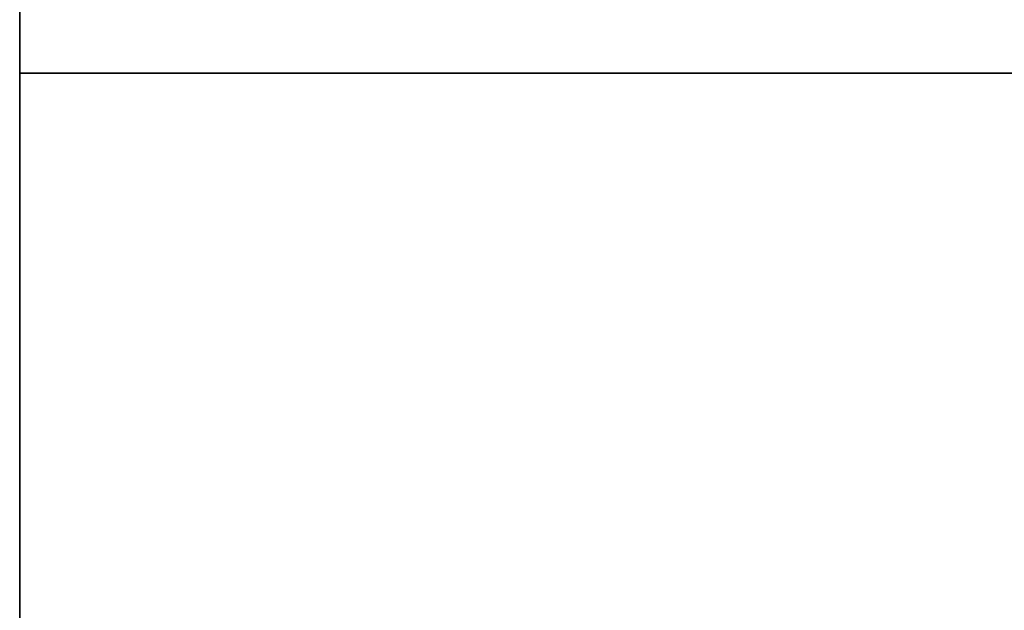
# Model space of a CAD drawing. Header units: millimetres. Extents: x -4098 to 12401, y -1536 to 11809.
# Tile 42 of 215: x 0 to 0.0396, y -0.0216 to 0.0021. Entities that reach past the tile are written whole.
import ezdxf

# ---------------------------------------------------------------- set-up
doc = ezdxf.new("R2010")
doc.units = ezdxf.units.MM
for name, color, linetype, lineweight in [('Detail Dimensions', 4, 'Continuous', 35), ('Detail Dimensions @ 0.01', 4, 'Continuous', 35), ('Detail Dimensions @ 0.1', 4, 'Continuous', 35), ('Detail Dimensions @ 0.25', 4, 'Continuous', 35), ('Detail Dimensions @ 0.5', 4, 'Continuous', 35), ('Detail Dimensions @ 1 (1)', 4, 'Continuous', 35), ('Detail Dimensions @ 1 (2)', 4, 'Continuous', 35), ('Detail Dimensions @ 10', 4, 'Continuous', 35), ('Detail Dimensions @ 100', 4, 'Continuous', 35), ('Detail Dimensions @ 12', 4, 'Continuous', 35), ('Detail Dimensions @ 128', 4, 'Continuous', 35), ('Detail Dimensions @ 1536', 4, 'Continuous', 35), ('Detail Dimensions @ 16 (1)', 4, 'Continuous', 35), ('Detail Dimensions @ 16 (2)', 4, 'Continuous', 35), ('Detail Dimensions @ 192', 4, 'Continuous', 35), ('Detail Dimensions @ 2 (1)', 4, 'Continuous', 35), ('Detail Dimensions @ 20', 4, 'Continuous', 35), ('Detail Dimensions @ 24', 4, 'Continuous', 35), ('Detail Dimensions @ 30', 4, 'Continuous', 35), ('Detail Dimensions @ 32', 4, 'Continuous', 35), ('Detail Dimensions @ 384', 4, 'Continuous', 35), ('Detail Dimensions @ 4 (1)', 4, 'Continuous', 35), ('Detail Dimensions @ 4 (2)', 4, 'Continuous', 35), ('Detail Dimensions @ 40', 4, 'Continuous', 35), ('Detail Dimensions @ 48', 4, 'Continuous', 35), ('Detail Dimensions @ 5', 4, 'Continuous', 35), ('Detail Dimensions @ 50', 4, 'Continuous', 35), ('Detail Dimensions @ 64', 4, 'Continuous', 35), ('Detail Dimensions @ 768', 4, 'Continuous', 35), ('Detail Dimensions @ 8 (1)', 4, 'Continuous', 35), ('Detail Dimensions @ 8 (2)', 4, 'Continuous', 35), ('Detail Dimensions @ 96', 4, 'Continuous', 35), ('Top Unit - Top', 4, 'Continuous', 35)]:
    doc.layers.add(name, color=color, linetype=linetype, lineweight=lineweight)
doc.styles.add('Arial-2.000', font='txt', dxfattribs={"height": 2})
doc.dimstyles.new('Dim-Style 1', dxfattribs={"dimtxt": 0.18, "dimasz": 1, "dimexe": 0.5, "dimexo": 0, "dimgap": 1, "dimtad": 1, "dimdec": 0, "dimzin": 0, "dimdsep": 46, "dimtxsty": 'Arial-2.000', "dimblk": 'OBLIQUE', "dimcen": 0.09, "dimclrd": 4, "dimclre": 4, "dimclrt": 4, "dimadec": 0, "dimazin": 0, "dimtfac": 1, "dimtdec": 4, "dimtmove": 0, "dimatfit": 1, "dimfxl": 1, "dimfxlon": 1, "dimtolj": 1, "dimtzin": 0, "dimlwd": 35, "dimlwe": 35, "dimarcsym": 0})

# ---------------------------------------------------------------- blocks, each defined once
blk = doc.blocks.new('_Oblique')
at = {"color": 0, "linetype": 'ByBlock', "lineweight": -2}
blk.add_line((-0.5, -0.5), (0.5, 0.5), dxfattribs=at)
blk = doc.blocks.new('*D2')
at = {"layer": 'Defpoints', "color": 0}
for p in [(0, 0), (920, 0), (920, -99.391911)]:
    blk.add_point(p, dxfattribs=at)
at = {"layer": 'Detail Dimensions', "color": 4, "linetype": 'Continuous', "lineweight": 35}
for p, q in [((0, -98.391911), (0, -99.891911)), ((920, -98.391911), (920, -99.891911)), ((0, -99.391911), (920, -99.391911))]:
    blk.add_line(p, q, dxfattribs=at)
at = {"layer": 'Detail Dimensions', "color": 4, "lineweight": 35, "rotation": 180}
blk.add_blockref('_Oblique', (0, -99.391911), dxfattribs=at)
at = {"layer": 'Detail Dimensions', "color": 4, "lineweight": 35}
blk.add_blockref('_Oblique', (920, -99.391911), dxfattribs=at)
at = {"layer": 'Detail Dimensions', "color": 4, "insert": (460, -97.370911), "char_height": 2, "attachment_point": 5, "style": 'Arial-2.000'}
blk.add_mtext('\\A1;920', dxfattribs=at)
blk = doc.blocks.new('*D3')
at = {"layer": 'Defpoints', "color": 0}
for p in [(0, 0), (920, 0), (920, -99.391911)]:
    blk.add_point(p, dxfattribs=at)
at = {"layer": 'Detail Dimensions', "color": 4, "linetype": 'Continuous', "lineweight": 35}
for p, q in [((0, -87.391911), (0, -105.391911)), ((920, -87.391911), (920, -105.391911)), ((0, -99.391911), (920, -99.391911))]:
    blk.add_line(p, q, dxfattribs=at)
at = {"layer": 'Detail Dimensions', "color": 4, "lineweight": 35, "xscale": 12, "yscale": 12, "zscale": 12, "rotation": 180}
blk.add_blockref('_Oblique', (0, -99.391911), dxfattribs=at)
at = {"layer": 'Detail Dimensions', "color": 4, "lineweight": 35, "xscale": 12, "yscale": 12, "zscale": 12}
blk.add_blockref('_Oblique', (920, -99.391911), dxfattribs=at)
at = {"layer": 'Detail Dimensions', "color": 4, "insert": (460, -75.139911), "char_height": 24, "attachment_point": 5, "style": 'Arial-2.000'}
blk.add_mtext('\\A1;920', dxfattribs=at)
blk = doc.blocks.new('*D4')
at = {"layer": 'Defpoints', "color": 0}
for p in [(0, 0), (920, 0), (920, -99.391911)]:
    blk.add_point(p, dxfattribs=at)
at = {"layer": 'Detail Dimensions', "color": 4, "linetype": 'Continuous', "lineweight": 35}
for p, q in [((0, -98.391911), (0, -99.891911)), ((920, -98.391911), (920, -99.891911)), ((0, -99.391911), (920, -99.391911))]:
    blk.add_line(p, q, dxfattribs=at)
at = {"layer": 'Detail Dimensions', "color": 4, "lineweight": 35, "rotation": 180}
blk.add_blockref('_Oblique', (0, -99.391911), dxfattribs=at)
at = {"layer": 'Detail Dimensions', "color": 4, "lineweight": 35}
blk.add_blockref('_Oblique', (920, -99.391911), dxfattribs=at)
at = {"layer": 'Detail Dimensions', "color": 4, "insert": (460, -97.370911), "char_height": 2, "attachment_point": 5, "style": 'Arial-2.000'}
blk.add_mtext('\\A1;920', dxfattribs=at)
blk = doc.blocks.new('*D5')
at = {"layer": 'Defpoints', "color": 0}
for p in [(0, 0), (920, 0), (920, -99.391911)]:
    blk.add_point(p, dxfattribs=at)
at = {"layer": 'Detail Dimensions', "color": 4, "linetype": 'Continuous', "lineweight": 35}
for p, q in [((0, -91.391911), (0, -103.391911)), ((920, -91.391911), (920, -103.391911)), ((0, -99.391911), (920, -99.391911))]:
    blk.add_line(p, q, dxfattribs=at)
at = {"layer": 'Detail Dimensions', "color": 4, "lineweight": 35, "xscale": 8, "yscale": 8, "zscale": 8, "rotation": 180}
blk.add_blockref('_Oblique', (0, -99.391911), dxfattribs=at)
at = {"layer": 'Detail Dimensions', "color": 4, "lineweight": 35, "xscale": 8, "yscale": 8, "zscale": 8}
blk.add_blockref('_Oblique', (920, -99.391911), dxfattribs=at)
at = {"layer": 'Detail Dimensions', "color": 4, "insert": (460, -83.223911), "char_height": 16, "attachment_point": 5, "style": 'Arial-2.000'}
blk.add_mtext('\\A1;920', dxfattribs=at)
blk = doc.blocks.new('*D6')
at = {"layer": 'Defpoints', "color": 0}
for p in [(0, 0), (920, 0), (920, -99.391911)]:
    blk.add_point(p, dxfattribs=at)
at = {"layer": 'Detail Dimensions', "color": 4, "linetype": 'Continuous', "lineweight": 35}
for p, q in [((0, 0), (0, -867.391911)), ((920, 0), (920, -867.391911)), ((0, -99.391911), (-1536, -99.391911)), ((0, -99.391911), (920, -99.391911)), ((920, -99.391911), (12295.616, -99.391911))]:
    blk.add_line(p, q, dxfattribs=at)
at = {"layer": 'Detail Dimensions', "color": 4, "lineweight": 35, "xscale": 1536, "yscale": 1536, "zscale": 1536}
blk.add_blockref('_Oblique', (0, -99.391911), dxfattribs=at)
at = {"layer": 'Detail Dimensions', "color": 4, "lineweight": 35, "xscale": 1536, "yscale": 1536, "zscale": 1536, "rotation": 180}
blk.add_blockref('_Oblique', (920, -99.391911), dxfattribs=at)
at = {"layer": 'Detail Dimensions', "color": 4, "insert": (8911.808, 3004.864089), "char_height": 3072, "attachment_point": 5, "style": 'Arial-2.000'}
blk.add_mtext('\\A1;920', dxfattribs=at)
blk = doc.blocks.new('*D7')
at = {"layer": 'Defpoints', "color": 0}
for p in [(0, 0), (920, 0), (920, -99.391911)]:
    blk.add_point(p, dxfattribs=at)
at = {"layer": 'Detail Dimensions', "color": 4, "linetype": 'Continuous', "lineweight": 35}
for p, q in [((0, 0), (0, -195.391911)), ((920, 0), (920, -195.391911)), ((0, -99.391911), (-192, -99.391911)), ((0, -99.391911), (920, -99.391911)), ((920, -99.391911), (2341.952, -99.391911))]:
    blk.add_line(p, q, dxfattribs=at)
at = {"layer": 'Detail Dimensions', "color": 4, "lineweight": 35, "xscale": 192, "yscale": 192, "zscale": 192}
blk.add_blockref('_Oblique', (0, -99.391911), dxfattribs=at)
at = {"layer": 'Detail Dimensions', "color": 4, "lineweight": 35, "xscale": 192, "yscale": 192, "zscale": 192, "rotation": 180}
blk.add_blockref('_Oblique', (920, -99.391911), dxfattribs=at)
at = {"layer": 'Detail Dimensions', "color": 4, "insert": (1918.976, 288.640089), "char_height": 384, "attachment_point": 5, "style": 'Arial-2.000'}
blk.add_mtext('\\A1;920', dxfattribs=at)
blk = doc.blocks.new('*D8')
at = {"layer": 'Defpoints', "color": 0}
for p in [(0, 0), (920, 0), (920, -99.391911)]:
    blk.add_point(p, dxfattribs=at)
at = {"layer": 'Detail Dimensions', "color": 4, "linetype": 'Continuous', "lineweight": 35}
for p, q in [((0, -75.391911), (0, -111.391911)), ((920, -75.391911), (920, -111.391911)), ((0, -99.391911), (920, -99.391911))]:
    blk.add_line(p, q, dxfattribs=at)
at = {"layer": 'Detail Dimensions', "color": 4, "lineweight": 35, "xscale": 24, "yscale": 24, "zscale": 24, "rotation": 180}
blk.add_blockref('_Oblique', (0, -99.391911), dxfattribs=at)
at = {"layer": 'Detail Dimensions', "color": 4, "lineweight": 35, "xscale": 24, "yscale": 24, "zscale": 24}
blk.add_blockref('_Oblique', (920, -99.391911), dxfattribs=at)
at = {"layer": 'Detail Dimensions', "color": 4, "insert": (460, -50.887911), "char_height": 48, "attachment_point": 5, "style": 'Arial-2.000'}
blk.add_mtext('\\A1;920', dxfattribs=at)
blk = doc.blocks.new('*D9')
at = {"layer": 'Defpoints', "color": 0}
for p in [(0, 0), (920, 0), (920, -99.391911)]:
    blk.add_point(p, dxfattribs=at)
at = {"layer": 'Detail Dimensions', "color": 4, "linetype": 'Continuous', "lineweight": 35}
for p, q in [((0, 0), (0, -291.391911)), ((920, 0), (920, -291.391911)), ((0, -99.391911), (-384, -99.391911)), ((0, -99.391911), (920, -99.391911)), ((920, -99.391911), (3763.904, -99.391911))]:
    blk.add_line(p, q, dxfattribs=at)
at = {"layer": 'Detail Dimensions', "color": 4, "lineweight": 35, "xscale": 384, "yscale": 384, "zscale": 384}
blk.add_blockref('_Oblique', (0, -99.391911), dxfattribs=at)
at = {"layer": 'Detail Dimensions', "color": 4, "lineweight": 35, "xscale": 384, "yscale": 384, "zscale": 384, "rotation": 180}
blk.add_blockref('_Oblique', (920, -99.391911), dxfattribs=at)
at = {"layer": 'Detail Dimensions', "color": 4, "insert": (2917.952, 676.672089), "char_height": 768, "attachment_point": 5, "style": 'Arial-2.000'}
blk.add_mtext('\\A1;920', dxfattribs=at)
blk = doc.blocks.new('*D10')
at = {"layer": 'Defpoints', "color": 0}
for p in [(0, 0), (920, 0), (920, -99.391911)]:
    blk.add_point(p, dxfattribs=at)
at = {"layer": 'Detail Dimensions', "color": 4, "linetype": 'Continuous', "lineweight": 35}
for p, q in [((0, -51.391911), (0, -123.391911)), ((920, -51.391911), (920, -123.391911)), ((0, -99.391911), (920, -99.391911))]:
    blk.add_line(p, q, dxfattribs=at)
at = {"layer": 'Detail Dimensions', "color": 4, "lineweight": 35, "xscale": 48, "yscale": 48, "zscale": 48, "rotation": 180}
blk.add_blockref('_Oblique', (0, -99.391911), dxfattribs=at)
at = {"layer": 'Detail Dimensions', "color": 4, "lineweight": 35, "xscale": 48, "yscale": 48, "zscale": 48}
blk.add_blockref('_Oblique', (920, -99.391911), dxfattribs=at)
at = {"layer": 'Detail Dimensions', "color": 4, "insert": (460, -2.383911), "char_height": 96, "attachment_point": 5, "style": 'Arial-2.000'}
blk.add_mtext('\\A1;920', dxfattribs=at)
blk = doc.blocks.new('*D11')
at = {"layer": 'Defpoints', "color": 0}
for p in [(0, 0), (920, 0), (920, -99.391911)]:
    blk.add_point(p, dxfattribs=at)
at = {"layer": 'Detail Dimensions', "color": 4, "linetype": 'Continuous', "lineweight": 35}
for p, q in [((0, 0), (0, -483.391911)), ((920, 0), (920, -483.391911)), ((0, -99.391911), (-768, -99.391911)), ((0, -99.391911), (920, -99.391911)), ((920, -99.391911), (6607.808, -99.391911))]:
    blk.add_line(p, q, dxfattribs=at)
at = {"layer": 'Detail Dimensions', "color": 4, "lineweight": 35, "xscale": 768, "yscale": 768, "zscale": 768}
blk.add_blockref('_Oblique', (0, -99.391911), dxfattribs=at)
at = {"layer": 'Detail Dimensions', "color": 4, "lineweight": 35, "xscale": 768, "yscale": 768, "zscale": 768, "rotation": 180}
blk.add_blockref('_Oblique', (920, -99.391911), dxfattribs=at)
at = {"layer": 'Detail Dimensions', "color": 4, "insert": (4915.904, 1452.736089), "char_height": 1536, "attachment_point": 5, "style": 'Arial-2.000'}
blk.add_mtext('\\A1;920', dxfattribs=at)
blk = doc.blocks.new('*D12')
at = {"layer": 'Defpoints', "color": 0}
for p in [(0, 0), (920, 0), (920, -99.391911)]:
    blk.add_point(p, dxfattribs=at)
at = {"layer": 'Detail Dimensions', "color": 4, "linetype": 'Continuous', "lineweight": 35}
for p, q in [((0, -3.391911), (0, -147.391911)), ((920, -3.391911), (920, -147.391911)), ((0, -99.391911), (920, -99.391911))]:
    blk.add_line(p, q, dxfattribs=at)
at = {"layer": 'Detail Dimensions', "color": 4, "lineweight": 35, "xscale": 96, "yscale": 96, "zscale": 96, "rotation": 180}
blk.add_blockref('_Oblique', (0, -99.391911), dxfattribs=at)
at = {"layer": 'Detail Dimensions', "color": 4, "lineweight": 35, "xscale": 96, "yscale": 96, "zscale": 96}
blk.add_blockref('_Oblique', (920, -99.391911), dxfattribs=at)
at = {"layer": 'Detail Dimensions', "color": 4, "insert": (460, 94.624089), "char_height": 192, "attachment_point": 5, "style": 'Arial-2.000'}
blk.add_mtext('\\A1;920', dxfattribs=at)
blk = doc.blocks.new('*D13')
at = {"layer": 'Defpoints', "color": 0}
for p in [(0, 0), (920, 0), (920, -99.391911)]:
    blk.add_point(p, dxfattribs=at)
at = {"layer": 'Detail Dimensions', "color": 4, "linetype": 'Continuous', "lineweight": 35}
for p, q in [((0, -99.381911), (0, -99.396911)), ((920, -99.381911), (920, -99.396911)), ((0, -99.391911), (920, -99.391911))]:
    blk.add_line(p, q, dxfattribs=at)
at = {"layer": 'Detail Dimensions', "color": 4, "lineweight": 35, "xscale": 0.01, "yscale": 0.01, "zscale": 0.01, "rotation": 180}
blk.add_blockref('_Oblique', (0, -99.391911), dxfattribs=at)
at = {"layer": 'Detail Dimensions', "color": 4, "lineweight": 35, "xscale": 0.01, "yscale": 0.01, "zscale": 0.01}
blk.add_blockref('_Oblique', (920, -99.391911), dxfattribs=at)
at = {"layer": 'Detail Dimensions', "color": 4, "insert": (460, -99.371701), "char_height": 0.02, "attachment_point": 5, "style": 'Arial-2.000'}
blk.add_mtext('\\A1;920', dxfattribs=at)
blk = doc.blocks.new('*D14')
at = {"layer": 'Defpoints', "color": 0}
for p in [(0, 0), (920, 0), (920, -99.391911)]:
    blk.add_point(p, dxfattribs=at)
at = {"layer": 'Detail Dimensions', "color": 4, "linetype": 'Continuous', "lineweight": 35}
for p, q in [((0, -99.291911), (0, -99.441911)), ((920, -99.291911), (920, -99.441911)), ((0, -99.391911), (920, -99.391911))]:
    blk.add_line(p, q, dxfattribs=at)
at = {"layer": 'Detail Dimensions', "color": 4, "lineweight": 35, "xscale": 0.1, "yscale": 0.1, "zscale": 0.1, "rotation": 180}
blk.add_blockref('_Oblique', (0, -99.391911), dxfattribs=at)
at = {"layer": 'Detail Dimensions', "color": 4, "lineweight": 35, "xscale": 0.1, "yscale": 0.1, "zscale": 0.1}
blk.add_blockref('_Oblique', (920, -99.391911), dxfattribs=at)
at = {"layer": 'Detail Dimensions', "color": 4, "insert": (460, -99.189811), "char_height": 0.2, "attachment_point": 5, "style": 'Arial-2.000'}
blk.add_mtext('\\A1;920', dxfattribs=at)
blk = doc.blocks.new('*D15')
at = {"layer": 'Defpoints', "color": 0}
for p in [(0, 0), (920, 0), (920, -99.391911)]:
    blk.add_point(p, dxfattribs=at)
at = {"layer": 'Detail Dimensions', "color": 4, "linetype": 'Continuous', "lineweight": 35}
for p, q in [((0, -89.391911), (0, -104.391911)), ((920, -89.391911), (920, -104.391911)), ((0, -99.391911), (920, -99.391911))]:
    blk.add_line(p, q, dxfattribs=at)
at = {"layer": 'Detail Dimensions', "color": 4, "lineweight": 35, "xscale": 10, "yscale": 10, "zscale": 10, "rotation": 180}
blk.add_blockref('_Oblique', (0, -99.391911), dxfattribs=at)
at = {"layer": 'Detail Dimensions', "color": 4, "lineweight": 35, "xscale": 10, "yscale": 10, "zscale": 10}
blk.add_blockref('_Oblique', (920, -99.391911), dxfattribs=at)
at = {"layer": 'Detail Dimensions', "color": 4, "insert": (460, -79.181911), "char_height": 20, "attachment_point": 5, "style": 'Arial-2.000'}
blk.add_mtext('\\A1;920', dxfattribs=at)
blk = doc.blocks.new('*D16')
at = {"layer": 'Defpoints', "color": 0}
for p in [(0, 0), (920, 0), (920, -99.391911)]:
    blk.add_point(p, dxfattribs=at)
at = {"layer": 'Detail Dimensions', "color": 4, "linetype": 'Continuous', "lineweight": 35}
for p, q in [((0, 0), (0, -149.391911)), ((920, 0), (920, -149.391911)), ((0, -99.391911), (920, -99.391911))]:
    blk.add_line(p, q, dxfattribs=at)
at = {"layer": 'Detail Dimensions', "color": 4, "lineweight": 35, "xscale": 100, "yscale": 100, "zscale": 100, "rotation": 180}
blk.add_blockref('_Oblique', (0, -99.391911), dxfattribs=at)
at = {"layer": 'Detail Dimensions', "color": 4, "lineweight": 35, "xscale": 100, "yscale": 100, "zscale": 100}
blk.add_blockref('_Oblique', (920, -99.391911), dxfattribs=at)
at = {"layer": 'Detail Dimensions', "color": 4, "insert": (460, 102.708089), "char_height": 200, "attachment_point": 5, "style": 'Arial-2.000'}
blk.add_mtext('\\A1;920', dxfattribs=at)
blk = doc.blocks.new('*D17')
at = {"layer": 'Defpoints', "color": 0}
for p in [(0, 0), (920, 0), (920, -99.391911)]:
    blk.add_point(p, dxfattribs=at)
at = {"layer": 'Detail Dimensions', "color": 4, "linetype": 'Continuous', "lineweight": 35}
for p, q in [((0, -83.391911), (0, -107.391911)), ((920, -83.391911), (920, -107.391911)), ((0, -99.391911), (920, -99.391911))]:
    blk.add_line(p, q, dxfattribs=at)
at = {"layer": 'Detail Dimensions', "color": 4, "lineweight": 35, "xscale": 16, "yscale": 16, "zscale": 16, "rotation": 180}
blk.add_blockref('_Oblique', (0, -99.391911), dxfattribs=at)
at = {"layer": 'Detail Dimensions', "color": 4, "lineweight": 35, "xscale": 16, "yscale": 16, "zscale": 16}
blk.add_blockref('_Oblique', (920, -99.391911), dxfattribs=at)
at = {"layer": 'Detail Dimensions', "color": 4, "insert": (460, -67.055911), "char_height": 32, "attachment_point": 5, "style": 'Arial-2.000'}
blk.add_mtext('\\A1;920', dxfattribs=at)
blk = doc.blocks.new('*D18')
at = {"layer": 'Defpoints', "color": 0}
for p in [(0, 0), (920, 0), (920, -99.391911)]:
    blk.add_point(p, dxfattribs=at)
at = {"layer": 'Detail Dimensions', "color": 4, "linetype": 'Continuous', "lineweight": 35}
for p, q in [((0, -97.391911), (0, -100.391911)), ((920, -97.391911), (920, -100.391911)), ((0, -99.391911), (920, -99.391911))]:
    blk.add_line(p, q, dxfattribs=at)
at = {"layer": 'Detail Dimensions', "color": 4, "lineweight": 35, "xscale": 2, "yscale": 2, "zscale": 2, "rotation": 180}
blk.add_blockref('_Oblique', (0, -99.391911), dxfattribs=at)
at = {"layer": 'Detail Dimensions', "color": 4, "lineweight": 35, "xscale": 2, "yscale": 2, "zscale": 2}
blk.add_blockref('_Oblique', (920, -99.391911), dxfattribs=at)
at = {"layer": 'Detail Dimensions', "color": 4, "insert": (460, -95.349911), "char_height": 4, "attachment_point": 5, "style": 'Arial-2.000'}
blk.add_mtext('\\A1;920', dxfattribs=at)
blk = doc.blocks.new('*D19')
at = {"layer": 'Defpoints', "color": 0}
for p in [(0, 0), (920, 0), (920, -99.391911)]:
    blk.add_point(p, dxfattribs=at)
at = {"layer": 'Detail Dimensions', "color": 4, "linetype": 'Continuous', "lineweight": 35}
for p, q in [((0, -79.391911), (0, -109.391911)), ((920, -79.391911), (920, -109.391911)), ((0, -99.391911), (920, -99.391911))]:
    blk.add_line(p, q, dxfattribs=at)
at = {"layer": 'Detail Dimensions', "color": 4, "lineweight": 35, "xscale": 20, "yscale": 20, "zscale": 20, "rotation": 180}
blk.add_blockref('_Oblique', (0, -99.391911), dxfattribs=at)
at = {"layer": 'Detail Dimensions', "color": 4, "lineweight": 35, "xscale": 20, "yscale": 20, "zscale": 20}
blk.add_blockref('_Oblique', (920, -99.391911), dxfattribs=at)
at = {"layer": 'Detail Dimensions', "color": 4, "insert": (460, -58.971911), "char_height": 40, "attachment_point": 5, "style": 'Arial-2.000'}
blk.add_mtext('\\A1;920', dxfattribs=at)
blk = doc.blocks.new('*D20')
at = {"layer": 'Defpoints', "color": 0}
for p in [(0, 0), (920, 0), (920, -99.391911)]:
    blk.add_point(p, dxfattribs=at)
at = {"layer": 'Detail Dimensions', "color": 4, "linetype": 'Continuous', "lineweight": 35}
for p, q in [((0, -69.391911), (0, -114.391911)), ((920, -69.391911), (920, -114.391911)), ((0, -99.391911), (920, -99.391911))]:
    blk.add_line(p, q, dxfattribs=at)
at = {"layer": 'Detail Dimensions', "color": 4, "lineweight": 35, "xscale": 30, "yscale": 30, "zscale": 30, "rotation": 180}
blk.add_blockref('_Oblique', (0, -99.391911), dxfattribs=at)
at = {"layer": 'Detail Dimensions', "color": 4, "lineweight": 35, "xscale": 30, "yscale": 30, "zscale": 30}
blk.add_blockref('_Oblique', (920, -99.391911), dxfattribs=at)
at = {"layer": 'Detail Dimensions', "color": 4, "insert": (460, -38.761911), "char_height": 60, "attachment_point": 5, "style": 'Arial-2.000'}
blk.add_mtext('\\A1;920', dxfattribs=at)
blk = doc.blocks.new('*D21')
at = {"layer": 'Defpoints', "color": 0}
for p in [(0, 0), (920, 0), (920, -99.391911)]:
    blk.add_point(p, dxfattribs=at)
at = {"layer": 'Detail Dimensions', "color": 4, "linetype": 'Continuous', "lineweight": 35}
for p, q in [((0, -95.391911), (0, -101.391911)), ((920, -95.391911), (920, -101.391911)), ((0, -99.391911), (920, -99.391911))]:
    blk.add_line(p, q, dxfattribs=at)
at = {"layer": 'Detail Dimensions', "color": 4, "lineweight": 35, "xscale": 4, "yscale": 4, "zscale": 4, "rotation": 180}
blk.add_blockref('_Oblique', (0, -99.391911), dxfattribs=at)
at = {"layer": 'Detail Dimensions', "color": 4, "lineweight": 35, "xscale": 4, "yscale": 4, "zscale": 4}
blk.add_blockref('_Oblique', (920, -99.391911), dxfattribs=at)
at = {"layer": 'Detail Dimensions', "color": 4, "insert": (460, -91.307911), "char_height": 8, "attachment_point": 5, "style": 'Arial-2.000'}
blk.add_mtext('\\A1;920', dxfattribs=at)
blk = doc.blocks.new('*D22')
at = {"layer": 'Defpoints', "color": 0}
for p in [(0, 0), (920, 0), (920, -99.391911)]:
    blk.add_point(p, dxfattribs=at)
at = {"layer": 'Detail Dimensions', "color": 4, "linetype": 'Continuous', "lineweight": 35}
for p, q in [((0, -59.391911), (0, -119.391911)), ((920, -59.391911), (920, -119.391911)), ((0, -99.391911), (920, -99.391911))]:
    blk.add_line(p, q, dxfattribs=at)
at = {"layer": 'Detail Dimensions', "color": 4, "lineweight": 35, "xscale": 40, "yscale": 40, "zscale": 40, "rotation": 180}
blk.add_blockref('_Oblique', (0, -99.391911), dxfattribs=at)
at = {"layer": 'Detail Dimensions', "color": 4, "lineweight": 35, "xscale": 40, "yscale": 40, "zscale": 40}
blk.add_blockref('_Oblique', (920, -99.391911), dxfattribs=at)
at = {"layer": 'Detail Dimensions', "color": 4, "insert": (460, -18.551911), "char_height": 80, "attachment_point": 5, "style": 'Arial-2.000'}
blk.add_mtext('\\A1;920', dxfattribs=at)
blk = doc.blocks.new('*D23')
at = {"layer": 'Defpoints', "color": 0}
for p in [(0, 0), (920, 0), (920, -99.391911)]:
    blk.add_point(p, dxfattribs=at)
at = {"layer": 'Detail Dimensions', "color": 4, "linetype": 'Continuous', "lineweight": 35}
for p, q in [((0, -94.391911), (0, -101.891911)), ((920, -94.391911), (920, -101.891911)), ((0, -99.391911), (920, -99.391911))]:
    blk.add_line(p, q, dxfattribs=at)
at = {"layer": 'Detail Dimensions', "color": 4, "lineweight": 35, "xscale": 5, "yscale": 5, "zscale": 5, "rotation": 180}
blk.add_blockref('_Oblique', (0, -99.391911), dxfattribs=at)
at = {"layer": 'Detail Dimensions', "color": 4, "lineweight": 35, "xscale": 5, "yscale": 5, "zscale": 5}
blk.add_blockref('_Oblique', (920, -99.391911), dxfattribs=at)
at = {"layer": 'Detail Dimensions', "color": 4, "insert": (460, -89.286911), "char_height": 10, "attachment_point": 5, "style": 'Arial-2.000'}
blk.add_mtext('\\A1;920', dxfattribs=at)
blk = doc.blocks.new('*D24')
at = {"layer": 'Defpoints', "color": 0}
for p in [(0, 0), (920, 0), (920, -99.391911)]:
    blk.add_point(p, dxfattribs=at)
at = {"layer": 'Detail Dimensions', "color": 4, "linetype": 'Continuous', "lineweight": 35}
for p, q in [((0, -49.391911), (0, -124.391911)), ((920, -49.391911), (920, -124.391911)), ((0, -99.391911), (920, -99.391911))]:
    blk.add_line(p, q, dxfattribs=at)
at = {"layer": 'Detail Dimensions', "color": 4, "lineweight": 35, "xscale": 50, "yscale": 50, "zscale": 50, "rotation": 180}
blk.add_blockref('_Oblique', (0, -99.391911), dxfattribs=at)
at = {"layer": 'Detail Dimensions', "color": 4, "lineweight": 35, "xscale": 50, "yscale": 50, "zscale": 50}
blk.add_blockref('_Oblique', (920, -99.391911), dxfattribs=at)
at = {"layer": 'Detail Dimensions', "color": 4, "insert": (460, 1.658089), "char_height": 100, "attachment_point": 5, "style": 'Arial-2.000'}
blk.add_mtext('\\A1;920', dxfattribs=at)
blk = doc.blocks.new('*D25')
at = {"layer": 'Defpoints', "color": 0}
for p in [(0, 0), (920, 0), (920, -99.391911)]:
    blk.add_point(p, dxfattribs=at)
at = {"layer": 'Detail Dimensions', "color": 4, "linetype": 'Continuous', "lineweight": 35}
for p, q in [((0, -91.391911), (0, -103.391911)), ((920, -91.391911), (920, -103.391911)), ((0, -99.391911), (920, -99.391911))]:
    blk.add_line(p, q, dxfattribs=at)
at = {"layer": 'Detail Dimensions', "color": 4, "lineweight": 35, "xscale": 8, "yscale": 8, "zscale": 8, "rotation": 180}
blk.add_blockref('_Oblique', (0, -99.391911), dxfattribs=at)
at = {"layer": 'Detail Dimensions', "color": 4, "lineweight": 35, "xscale": 8, "yscale": 8, "zscale": 8}
blk.add_blockref('_Oblique', (920, -99.391911), dxfattribs=at)
at = {"layer": 'Detail Dimensions', "color": 4, "insert": (460, -83.223911), "char_height": 16, "attachment_point": 5, "style": 'Arial-2.000'}
blk.add_mtext('\\A1;920', dxfattribs=at)
blk = doc.blocks.new('*D26')
at = {"layer": 'Defpoints', "color": 0}
for p in [(0, 0), (920, 0), (920, -99.391911)]:
    blk.add_point(p, dxfattribs=at)
at = {"layer": 'Detail Dimensions', "color": 4, "linetype": 'Continuous', "lineweight": 35}
for p, q in [((0, -98.891911), (0, -99.641911)), ((920, -98.891911), (920, -99.641911)), ((0, -99.391911), (920, -99.391911))]:
    blk.add_line(p, q, dxfattribs=at)
at = {"layer": 'Detail Dimensions', "color": 4, "lineweight": 35, "xscale": 0.5, "yscale": 0.5, "zscale": 0.5, "rotation": 180}
blk.add_blockref('_Oblique', (0, -99.391911), dxfattribs=at)
at = {"layer": 'Detail Dimensions', "color": 4, "lineweight": 35, "xscale": 0.5, "yscale": 0.5, "zscale": 0.5}
blk.add_blockref('_Oblique', (920, -99.391911), dxfattribs=at)
at = {"layer": 'Detail Dimensions', "color": 4, "insert": (460, -98.381411), "char_height": 1, "attachment_point": 5, "style": 'Arial-2.000'}
blk.add_mtext('\\A1;920', dxfattribs=at)
blk = doc.blocks.new('*D27')
at = {"layer": 'Defpoints', "color": 0}
for p in [(0, 0), (920, 0), (920, -99.391911)]:
    blk.add_point(p, dxfattribs=at)
at = {"layer": 'Detail Dimensions', "color": 4, "linetype": 'Continuous', "lineweight": 35}
for p, q in [((0, -95.391911), (0, -101.391911)), ((920, -95.391911), (920, -101.391911)), ((0, -99.391911), (920, -99.391911))]:
    blk.add_line(p, q, dxfattribs=at)
at = {"layer": 'Detail Dimensions', "color": 4, "lineweight": 35, "xscale": 4, "yscale": 4, "zscale": 4, "rotation": 180}
blk.add_blockref('_Oblique', (0, -99.391911), dxfattribs=at)
at = {"layer": 'Detail Dimensions', "color": 4, "lineweight": 35, "xscale": 4, "yscale": 4, "zscale": 4}
blk.add_blockref('_Oblique', (920, -99.391911), dxfattribs=at)
at = {"layer": 'Detail Dimensions', "color": 4, "insert": (460, -91.307911), "char_height": 8, "attachment_point": 5, "style": 'Arial-2.000'}
blk.add_mtext('\\A1;920', dxfattribs=at)
blk = doc.blocks.new('*D28')
at = {"layer": 'Defpoints', "color": 0}
for p in [(0, 0), (920, 0), (920, -99.391911)]:
    blk.add_point(p, dxfattribs=at)
at = {"layer": 'Detail Dimensions', "color": 4, "linetype": 'Continuous', "lineweight": 35}
for p, q in [((0, -35.391911), (0, -131.391911)), ((920, -35.391911), (920, -131.391911)), ((0, -99.391911), (920, -99.391911))]:
    blk.add_line(p, q, dxfattribs=at)
at = {"layer": 'Detail Dimensions', "color": 4, "lineweight": 35, "xscale": 64, "yscale": 64, "zscale": 64, "rotation": 180}
blk.add_blockref('_Oblique', (0, -99.391911), dxfattribs=at)
at = {"layer": 'Detail Dimensions', "color": 4, "lineweight": 35, "xscale": 64, "yscale": 64, "zscale": 64}
blk.add_blockref('_Oblique', (920, -99.391911), dxfattribs=at)
at = {"layer": 'Detail Dimensions', "color": 4, "insert": (460, 29.952089), "char_height": 128, "attachment_point": 5, "style": 'Arial-2.000'}
blk.add_mtext('\\A1;920', dxfattribs=at)
blk = doc.blocks.new('*D29')
at = {"layer": 'Defpoints', "color": 0}
for p in [(0, 0), (920, 0), (920, -99.391911)]:
    blk.add_point(p, dxfattribs=at)
at = {"layer": 'Detail Dimensions', "color": 4, "linetype": 'Continuous', "lineweight": 35}
for p, q in [((0, 0), (0, -163.391911)), ((920, 0), (920, -163.391911)), ((0, -99.391911), (920, -99.391911))]:
    blk.add_line(p, q, dxfattribs=at)
at = {"layer": 'Detail Dimensions', "color": 4, "lineweight": 35, "xscale": 128, "yscale": 128, "zscale": 128, "rotation": 180}
blk.add_blockref('_Oblique', (0, -99.391911), dxfattribs=at)
at = {"layer": 'Detail Dimensions', "color": 4, "lineweight": 35, "xscale": 128, "yscale": 128, "zscale": 128}
blk.add_blockref('_Oblique', (920, -99.391911), dxfattribs=at)
at = {"layer": 'Detail Dimensions', "color": 4, "insert": (460, 159.296089), "char_height": 256, "attachment_point": 5, "style": 'Arial-2.000'}
blk.add_mtext('\\A1;920', dxfattribs=at)
blk = doc.blocks.new('*D30')
at = {"layer": 'Defpoints', "color": 0}
for p in [(0, 0), (920, 0), (920, -99.391911)]:
    blk.add_point(p, dxfattribs=at)
at = {"layer": 'Detail Dimensions', "color": 4, "linetype": 'Continuous', "lineweight": 35}
for p, q in [((0, -83.391911), (0, -107.391911)), ((920, -83.391911), (920, -107.391911)), ((0, -99.391911), (920, -99.391911))]:
    blk.add_line(p, q, dxfattribs=at)
at = {"layer": 'Detail Dimensions', "color": 4, "lineweight": 35, "xscale": 16, "yscale": 16, "zscale": 16, "rotation": 180}
blk.add_blockref('_Oblique', (0, -99.391911), dxfattribs=at)
at = {"layer": 'Detail Dimensions', "color": 4, "lineweight": 35, "xscale": 16, "yscale": 16, "zscale": 16}
blk.add_blockref('_Oblique', (920, -99.391911), dxfattribs=at)
at = {"layer": 'Detail Dimensions', "color": 4, "insert": (460, -67.055911), "char_height": 32, "attachment_point": 5, "style": 'Arial-2.000'}
blk.add_mtext('\\A1;920', dxfattribs=at)
blk = doc.blocks.new('*D31')
at = {"layer": 'Defpoints', "color": 0}
for p in [(0, 0), (920, 0), (920, -99.391911)]:
    blk.add_point(p, dxfattribs=at)
at = {"layer": 'Detail Dimensions', "color": 4, "linetype": 'Continuous', "lineweight": 35}
for p, q in [((0, -67.391911), (0, -115.391911)), ((920, -67.391911), (920, -115.391911)), ((0, -99.391911), (920, -99.391911))]:
    blk.add_line(p, q, dxfattribs=at)
at = {"layer": 'Detail Dimensions', "color": 4, "lineweight": 35, "xscale": 32, "yscale": 32, "zscale": 32, "rotation": 180}
blk.add_blockref('_Oblique', (0, -99.391911), dxfattribs=at)
at = {"layer": 'Detail Dimensions', "color": 4, "lineweight": 35, "xscale": 32, "yscale": 32, "zscale": 32}
blk.add_blockref('_Oblique', (920, -99.391911), dxfattribs=at)
at = {"layer": 'Detail Dimensions', "color": 4, "insert": (460, -34.719911), "char_height": 64, "attachment_point": 5, "style": 'Arial-2.000'}
blk.add_mtext('\\A1;920', dxfattribs=at)
blk = doc.blocks.new('*D32')
at = {"layer": 'Defpoints', "color": 0}
for p in [(0, 0), (920, 0), (920, -99.391911)]:
    blk.add_point(p, dxfattribs=at)
at = {"layer": 'Detail Dimensions', "color": 4, "linetype": 'Continuous', "lineweight": 35}
for p, q in [((0, -99.141911), (0, -99.516911)), ((920, -99.141911), (920, -99.516911)), ((0, -99.391911), (920, -99.391911))]:
    blk.add_line(p, q, dxfattribs=at)
at = {"layer": 'Detail Dimensions', "color": 4, "lineweight": 35, "xscale": 0.25, "yscale": 0.25, "zscale": 0.25, "rotation": 180}
blk.add_blockref('_Oblique', (0, -99.391911), dxfattribs=at)
at = {"layer": 'Detail Dimensions', "color": 4, "lineweight": 35, "xscale": 0.25, "yscale": 0.25, "zscale": 0.25}
blk.add_blockref('_Oblique', (920, -99.391911), dxfattribs=at)
at = {"layer": 'Detail Dimensions', "color": 4, "insert": (460, -98.886661), "char_height": 0.5, "attachment_point": 5, "style": 'Arial-2.000'}
blk.add_mtext('\\A1;920', dxfattribs=at)
blk = doc.blocks.new('*U68')
at = {"layer": 'Detail Dimensions @ 0.01'}
dim = blk.add_linear_dim(base=(920, -99.391911), p1=(0, 0), p2=(920, 0), dimstyle='Dim-Style 1', override={"dimscale": 0.01}, dxfattribs=at)
dim.commit()
dim.dimension.update_dxf_attribs({"geometry": '*D13', "text_midpoint": (460, -99.371701)})
at = {"layer": 'Detail Dimensions @ 0.1'}
dim = blk.add_linear_dim(base=(920, -99.391911), p1=(0, 0), p2=(920, 0), dimstyle='Dim-Style 1', override={"dimscale": 0.1}, dxfattribs=at)
dim.commit()
dim.dimension.update_dxf_attribs({"geometry": '*D14', "text_midpoint": (460, -99.189811)})
at = {"layer": 'Detail Dimensions @ 0.25'}
dim = blk.add_linear_dim(base=(920, -99.391911), p1=(0, 0), p2=(920, 0), dimstyle='Dim-Style 1', override={"dimscale": 0.25}, dxfattribs=at)
dim.commit()
dim.dimension.update_dxf_attribs({"geometry": '*D32', "text_midpoint": (460, -98.886661)})
at = {"layer": 'Detail Dimensions @ 0.5'}
dim = blk.add_linear_dim(base=(920, -99.391911), p1=(0, 0), p2=(920, 0), dimstyle='Dim-Style 1', override={"dimscale": 0.5}, dxfattribs=at)
dim.commit()
dim.dimension.update_dxf_attribs({"geometry": '*D26', "text_midpoint": (460, -98.381411)})
at = {"layer": 'Detail Dimensions @ 1 (1)'}
dim = blk.add_linear_dim(base=(920, -99.391911), p1=(0, 0), p2=(920, 0), dimstyle='Dim-Style 1', override={"dimscale": 1}, dxfattribs=at)
dim.commit()
dim.dimension.update_dxf_attribs({"geometry": '*D2', "text_midpoint": (460, -97.370911)})
dim = blk.add_linear_dim(base=(920, -99.391911), p1=(0, 0), p2=(920, 0), dimstyle='Dim-Style 1', override={"dimscale": 1}, dxfattribs=at)
dim.commit()
dim.dimension.update_dxf_attribs({"geometry": '*D2', "text_midpoint": (460, -97.370911)})
at = {"layer": 'Detail Dimensions @ 1 (2)'}
dim = blk.add_linear_dim(base=(920, -99.391911), p1=(0, 0), p2=(920, 0), dimstyle='Dim-Style 1', override={"dimscale": 1}, dxfattribs=at)
dim.commit()
dim.dimension.update_dxf_attribs({"geometry": '*D4', "text_midpoint": (460, -97.370911)})
at = {"layer": 'Detail Dimensions @ 10'}
dim = blk.add_linear_dim(base=(920, -99.391911), p1=(0, 0), p2=(920, 0), dimstyle='Dim-Style 1', override={"dimscale": 10}, dxfattribs=at)
dim.commit()
dim.dimension.update_dxf_attribs({"geometry": '*D15', "text_midpoint": (460, -79.181911)})
at = {"layer": 'Detail Dimensions @ 100'}
dim = blk.add_linear_dim(base=(920, -99.391911), p1=(0, 0), p2=(920, 0), dimstyle='Dim-Style 1', override={"dimscale": 100}, dxfattribs=at)
dim.commit()
dim.dimension.update_dxf_attribs({"geometry": '*D16', "text_midpoint": (460, 102.708089)})
at = {"layer": 'Detail Dimensions @ 12'}
dim = blk.add_linear_dim(base=(920, -99.391911), p1=(0, 0), p2=(920, 0), dimstyle='Dim-Style 1', override={"dimscale": 12}, dxfattribs=at)
dim.commit()
dim.dimension.update_dxf_attribs({"geometry": '*D3', "text_midpoint": (460, -75.139911)})
at = {"layer": 'Detail Dimensions @ 128'}
dim = blk.add_linear_dim(base=(920, -99.391911), p1=(0, 0), p2=(920, 0), dimstyle='Dim-Style 1', override={"dimscale": 128}, dxfattribs=at)
dim.commit()
dim.dimension.update_dxf_attribs({"geometry": '*D29', "text_midpoint": (460, 159.296089)})
at = {"layer": 'Detail Dimensions @ 1536'}
dim = blk.add_linear_dim(base=(920, -99.391911), p1=(0, 0), p2=(920, 0), dimstyle='Dim-Style 1', override={"dimscale": 1536}, dxfattribs=at)
dim.commit()
dim.dimension.update_dxf_attribs({"geometry": '*D6', "text_midpoint": (8911.808, 3004.864089)})
at = {"layer": 'Detail Dimensions @ 16 (1)'}
dim = blk.add_linear_dim(base=(920, -99.391911), p1=(0, 0), p2=(920, 0), dimstyle='Dim-Style 1', override={"dimscale": 16}, dxfattribs=at)
dim.commit()
dim.dimension.update_dxf_attribs({"geometry": '*D17', "text_midpoint": (460, -67.055911)})
at = {"layer": 'Detail Dimensions @ 16 (2)'}
dim = blk.add_linear_dim(base=(920, -99.391911), p1=(0, 0), p2=(920, 0), dimstyle='Dim-Style 1', override={"dimscale": 16}, dxfattribs=at)
dim.commit()
dim.dimension.update_dxf_attribs({"geometry": '*D30', "text_midpoint": (460, -67.055911)})
at = {"layer": 'Detail Dimensions @ 192'}
dim = blk.add_linear_dim(base=(920, -99.391911), p1=(0, 0), p2=(920, 0), dimstyle='Dim-Style 1', override={"dimscale": 192}, dxfattribs=at)
dim.commit()
dim.dimension.update_dxf_attribs({"geometry": '*D7', "text_midpoint": (1918.976, 288.640089)})
at = {"layer": 'Detail Dimensions @ 2 (1)'}
dim = blk.add_linear_dim(base=(920, -99.391911), p1=(0, 0), p2=(920, 0), dimstyle='Dim-Style 1', override={"dimscale": 2}, dxfattribs=at)
dim.commit()
dim.dimension.update_dxf_attribs({"geometry": '*D18', "text_midpoint": (460, -95.349911)})
at = {"layer": 'Detail Dimensions @ 20'}
dim = blk.add_linear_dim(base=(920, -99.391911), p1=(0, 0), p2=(920, 0), dimstyle='Dim-Style 1', override={"dimscale": 20}, dxfattribs=at)
dim.commit()
dim.dimension.update_dxf_attribs({"geometry": '*D19', "text_midpoint": (460, -58.971911)})
at = {"layer": 'Detail Dimensions @ 24'}
dim = blk.add_linear_dim(base=(920, -99.391911), p1=(0, 0), p2=(920, 0), dimstyle='Dim-Style 1', override={"dimscale": 24}, dxfattribs=at)
dim.commit()
dim.dimension.update_dxf_attribs({"geometry": '*D8', "text_midpoint": (460, -50.887911)})
at = {"layer": 'Detail Dimensions @ 30'}
dim = blk.add_linear_dim(base=(920, -99.391911), p1=(0, 0), p2=(920, 0), dimstyle='Dim-Style 1', override={"dimscale": 30}, dxfattribs=at)
dim.commit()
dim.dimension.update_dxf_attribs({"geometry": '*D20', "text_midpoint": (460, -38.761911)})
at = {"layer": 'Detail Dimensions @ 32'}
dim = blk.add_linear_dim(base=(920, -99.391911), p1=(0, 0), p2=(920, 0), dimstyle='Dim-Style 1', override={"dimscale": 32}, dxfattribs=at)
dim.commit()
dim.dimension.update_dxf_attribs({"geometry": '*D31', "text_midpoint": (460, -34.719911)})
at = {"layer": 'Detail Dimensions @ 384'}
dim = blk.add_linear_dim(base=(920, -99.391911), p1=(0, 0), p2=(920, 0), dimstyle='Dim-Style 1', override={"dimscale": 384}, dxfattribs=at)
dim.commit()
dim.dimension.update_dxf_attribs({"geometry": '*D9', "text_midpoint": (2917.952, 676.672089)})
at = {"layer": 'Detail Dimensions @ 4 (1)'}
dim = blk.add_linear_dim(base=(920, -99.391911), p1=(0, 0), p2=(920, 0), dimstyle='Dim-Style 1', override={"dimscale": 4}, dxfattribs=at)
dim.commit()
dim.dimension.update_dxf_attribs({"geometry": '*D21', "text_midpoint": (460, -91.307911)})
at = {"layer": 'Detail Dimensions @ 4 (2)'}
dim = blk.add_linear_dim(base=(920, -99.391911), p1=(0, 0), p2=(920, 0), dimstyle='Dim-Style 1', override={"dimscale": 4}, dxfattribs=at)
dim.commit()
dim.dimension.update_dxf_attribs({"geometry": '*D27', "text_midpoint": (460, -91.307911)})
at = {"layer": 'Detail Dimensions @ 40'}
dim = blk.add_linear_dim(base=(920, -99.391911), p1=(0, 0), p2=(920, 0), dimstyle='Dim-Style 1', override={"dimscale": 40}, dxfattribs=at)
dim.commit()
dim.dimension.update_dxf_attribs({"geometry": '*D22', "text_midpoint": (460, -18.551911)})
at = {"layer": 'Detail Dimensions @ 48'}
dim = blk.add_linear_dim(base=(920, -99.391911), p1=(0, 0), p2=(920, 0), dimstyle='Dim-Style 1', override={"dimscale": 48}, dxfattribs=at)
dim.commit()
dim.dimension.update_dxf_attribs({"geometry": '*D10', "text_midpoint": (460, -2.383911)})
at = {"layer": 'Detail Dimensions @ 5'}
dim = blk.add_linear_dim(base=(920, -99.391911), p1=(0, 0), p2=(920, 0), dimstyle='Dim-Style 1', override={"dimscale": 5}, dxfattribs=at)
dim.commit()
dim.dimension.update_dxf_attribs({"geometry": '*D23', "text_midpoint": (460, -89.286911)})
at = {"layer": 'Detail Dimensions @ 50'}
dim = blk.add_linear_dim(base=(920, -99.391911), p1=(0, 0), p2=(920, 0), dimstyle='Dim-Style 1', override={"dimscale": 50}, dxfattribs=at)
dim.commit()
dim.dimension.update_dxf_attribs({"geometry": '*D24', "text_midpoint": (460, 1.658089)})
at = {"layer": 'Detail Dimensions @ 64'}
dim = blk.add_linear_dim(base=(920, -99.391911), p1=(0, 0), p2=(920, 0), dimstyle='Dim-Style 1', override={"dimscale": 64}, dxfattribs=at)
dim.commit()
dim.dimension.update_dxf_attribs({"geometry": '*D28', "text_midpoint": (460, 29.952089)})
at = {"layer": 'Detail Dimensions @ 768'}
dim = blk.add_linear_dim(base=(920, -99.391911), p1=(0, 0), p2=(920, 0), dimstyle='Dim-Style 1', override={"dimscale": 768}, dxfattribs=at)
dim.commit()
dim.dimension.update_dxf_attribs({"geometry": '*D11', "text_midpoint": (4915.904, 1452.736089)})
at = {"layer": 'Detail Dimensions @ 8 (1)'}
dim = blk.add_linear_dim(base=(920, -99.391911), p1=(0, 0), p2=(920, 0), dimstyle='Dim-Style 1', override={"dimscale": 8}, dxfattribs=at)
dim.commit()
dim.dimension.update_dxf_attribs({"geometry": '*D5', "text_midpoint": (460, -83.223911)})
at = {"layer": 'Detail Dimensions @ 8 (2)'}
dim = blk.add_linear_dim(base=(920, -99.391911), p1=(0, 0), p2=(920, 0), dimstyle='Dim-Style 1', override={"dimscale": 8}, dxfattribs=at)
dim.commit()
dim.dimension.update_dxf_attribs({"geometry": '*D25', "text_midpoint": (460, -83.223911)})
at = {"layer": 'Detail Dimensions @ 96'}
dim = blk.add_linear_dim(base=(920, -99.391911), p1=(0, 0), p2=(920, 0), dimstyle='Dim-Style 1', override={"dimscale": 96}, dxfattribs=at)
dim.commit()
dim.dimension.update_dxf_attribs({"geometry": '*D12', "text_midpoint": (460, 94.624089)})

msp = doc.modelspace()

# ---------------------------------------------------------------- block references
at = {"layer": 'Detail Dimensions'}
msp.add_blockref('*U68', (0, 0), dxfattribs=at)

# ---------------------------------------------------------------- meshes
at = {"layer": 'Top Unit - Top'}
mesh = msp.add_polyface(dxfattribs=at)
corners = [(0, 0, 1788), (920, 0, 1788), (920, 330, 1788), (0, 330, 1788), (0, 0, 1800), (920, 0, 1800), (920, 330, 1800), (0, 330, 1800)]
mesh.append_faces([[corners[k] for k in face] for face in [(0, 1, 5, 4), (1, 2, 6, 5), (2, 3, 7, 6), (3, 0, 4, 7), (0, 3, 2, 1), (4, 5, 6, 7)]])

doc.saveas('drawing.dxf')
